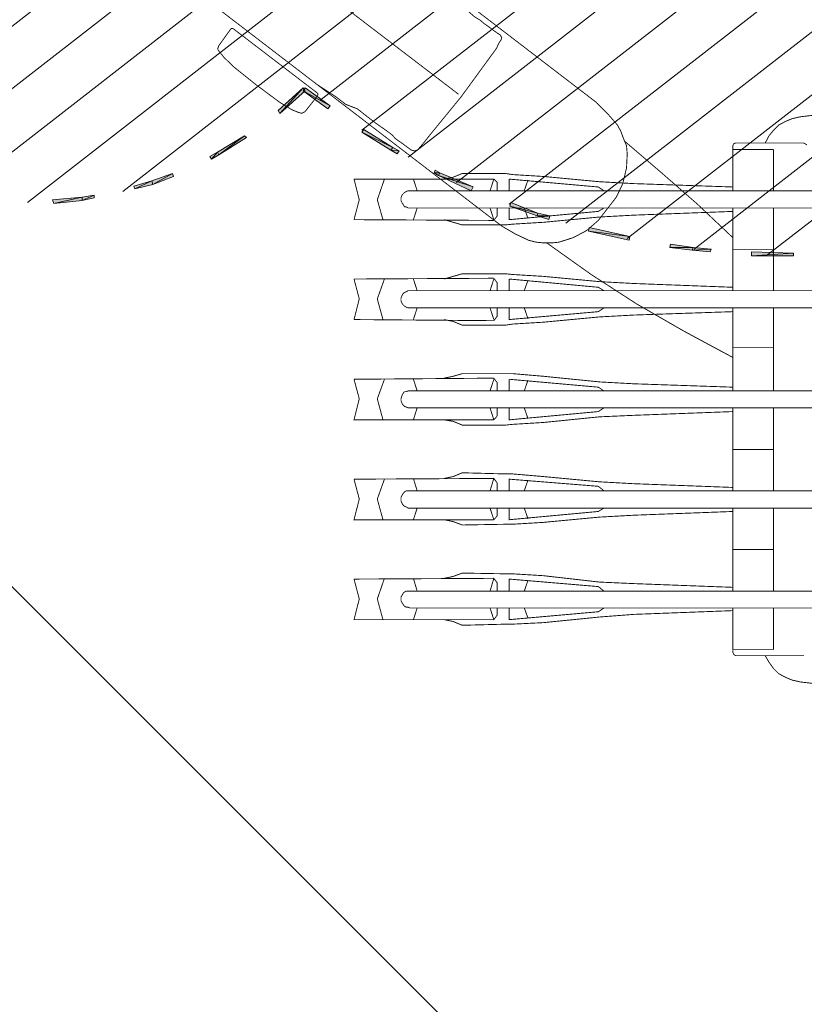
# Model space of a CAD drawing. Header units: millimetres. Extents: x 6904000 to 7075021, y 297772 to 407623.
# Tile 36 of 91: x 6942547 to 6943049, y 400075 to 400706. Entities that reach past the tile are written whole.
import ezdxf

# ---------------------------------------------------------------- set-up
doc = ezdxf.new("R2010")
doc.units = ezdxf.units.MM
doc.layers.add('_MECH_WZ', color=5, linetype='Continuous')
doc.layers.add('MCS - PW - 2 piętro (2026.04.21)_do wysłania$0$H', color=8, linetype='Continuous')
doc.layers.add('MCS - PW - 2 piętro (2026.04.21)_do wysłania$0$Przekrojowa', color=8, linetype='Continuous', lineweight=25)

# ---------------------------------------------------------------- blocks, each defined once
blk = doc.blocks.new('MCS - PW - 2 piętro (2026.04.21)_do wysłania$0$zw$EDF5')
at = {"layer": 'MCS - PW - 2 piętro (2026.04.21)_do wysłania$0$H', "linetype": 'Continuous', "lineweight": 0}
for points in [[(-39.062, 158.754), (-39.062, 161.399), (-38.894, 161.399), (-38.847, 158.754)], [(-38.725, 154.953), (-38.847, 156.084), (-38.653, 156.156), (-38.558, 155.001), (-38.316, 153.558), (-38.558, 153.509)], [(-37.499, 148.29), (-38.076, 150.888), (-37.859, 150.961), (-37.283, 148.363)], [(-36.537, 145.019), (-36.754, 145.765), (-36.537, 145.813), (-36.344, 145.067), (-35.671, 143.335), (-35.888, 143.287)], [(-33.939, 138.716), (-34.902, 140.785), (-34.685, 140.906), (-33.747, 138.765), (-33.579, 138.476), (-33.747, 138.428)], [(-32.304, 135.662), (-32.544, 136.071), (-32.376, 136.191), (-32.135, 135.783), (-30.981, 133.93), (-31.173, 133.81)], [(-28.503, 130.057), (-29.657, 131.621), (-29.489, 131.789), (-28.334, 130.178)], [(-29.946, 128.566), (-28.503, 130.178), (-28.334, 130.057), (-29.778, 128.446)], [(-32.616, 124.646), (-31.51, 126.425), (-31.389, 126.305), (-32.424, 124.574), (-32.713, 124.045), (-32.881, 124.165)], [(-34.517, 120.412), (-33.987, 121.759), (-33.819, 121.687), (-34.276, 120.364), (-34.613, 119.209), (-34.805, 119.258)], [(-35.551, 115.914), (-35.383, 116.66), (-35.189, 116.66), (-35.311, 115.914), (-35.478, 114.013), (-35.719, 114.062)]]:
    blk.add_hatch(color=256, dxfattribs=at).paths.add_polyline_path(points)
at = {"layer": 'MCS - PW - 2 piętro (2026.04.21)_do wysłania$0$H', "color": 1, "lineweight": 0, "true_color": 0xff0000}
for p, q in [((8.779, 210.83), (-37.981, 150.791)), ((12.821, 210.83), (-36.994, 146.871)), ((4.45, 210.42), (-38.678, 155.073)), ((16.622, 210.54), (-35.791, 143.239)), ((20.205, 210.011), (-34.396, 139.871)), ((-0.24, 209.627), (-39.014, 159.788)), ((23.669, 209.265), (-32.785, 136.769)), ((26.893, 208.28), (-31.053, 133.81)), ((30.02, 207.077), (-29.152, 131.116)), ((33.025, 205.754), (-34.974, 118.512)), ((35.84, 204.239), (-35.671, 112.403)), ((38.558, 202.579), (-35.262, 107.784)), ((41.155, 200.728), (-34.18, 103.984)), ((43.633, 198.754), (-32.736, 100.688))]:
    blk.add_line(p, q, dxfattribs=at)
at = {"layer": 'MCS - PW - 2 piętro (2026.04.21)_do wysłania$0$H', "lineweight": 0, "const_width": 0.0573}
for points in [[(-42.43, 192.982), (-42.43, 136.889)], [(-41.323, 192.982), (-41.323, 136.889)], [(-55.25, 192.068), (-55.25, 136.889)], [(-54.144, 192.116), (-54.144, 136.889)], [(-48.829, 192.068), (-48.829, 136.817)], [(-47.746, 192.116), (-47.746, 136.889)], [(-36.032, 192.188), (-36.032, 136.817)], [(-34.925, 192.236), (-34.925, 136.889)], [(-61.649, 189.229), (-61.649, 136.889)], [(-61.24, 189.349), (-61.072, 189.421), (-60.903, 189.349), (-60.735, 189.301), (-60.566, 189.229), (-60.566, 136.889)], [(-66.556, 163.324), (-66.387, 161.881)], [(-30.187, 161.881), (-30.018, 163.324)], [(-64.703, 162.096), (-64.703, 157.839)], [(-31.87, 162.096), (-31.99, 162.29)], [(-31.87, 162.096), (-31.87, 157.839), (-31.87, 157.719)], [(-66.387, 161.881), (-66.267, 161.352)], [(-30.307, 161.352), (-30.187, 161.881)], [(-66.267, 161.352), (-66.098, 160.943)], [(-66.098, 160.943), (-65.858, 160.486)], [(-30.717, 160.486), (-30.475, 160.943)], [(-30.475, 160.943), (-30.307, 161.352)], [(-65.858, 160.486), (-65.521, 160.149), (-65.112, 159.86), (-64.703, 159.62)], [(-61.649, 160.149), (-64.319, 160.149)], [(-64.319, 160.149), (-64.319, 157.551), (-61.649, 157.551)], [(-60.566, 160.149), (-55.25, 160.149)], [(-57.897, 160.149), (-57.897, 157.551)], [(-54.144, 160.149), (-48.829, 160.149)], [(-51.499, 160.149), (-51.499, 157.551)], [(-47.746, 160.149), (-42.43, 160.149)], [(-44.979, 160.149), (-44.979, 157.551)], [(-41.323, 160.149), (-36.032, 160.149)], [(-38.678, 160.149), (-38.678, 157.551)], [(-34.925, 160.149), (-32.279, 160.149)], [(-32.279, 160.149), (-32.279, 157.551)], [(-31.413, 159.86), (-31.053, 160.149), (-30.717, 160.486)], [(-31.87, 159.62), (-31.413, 159.86)], [(-64.703, 157.839), (-64.703, 157.719)], [(-64.703, 157.719), (-64.608, 157.599), (-64.488, 157.551)], [(-31.87, 157.719), (-31.919, 157.599), (-32.039, 157.551)], [(-64.488, 157.551), (-64.366, 157.551)], [(-62.227, 149.012), (-62.058, 151.201), (-61.818, 157.551)], [(-61.818, 157.551), (-61.649, 157.551)], [(-60.566, 157.551), (-55.25, 157.551)], [(-60.326, 157.551), (-60.086, 151.201), (-59.989, 149.012)], [(-55.828, 149.012), (-55.707, 151.201), (-55.467, 157.551)], [(-55.467, 157.551), (-55.25, 157.551)], [(-54.144, 157.551), (-48.829, 157.551)], [(-53.928, 157.551), (-53.688, 151.201), (-53.568, 149.012)], [(-49.406, 149.012), (-49.309, 151.201), (-49.069, 157.551)], [(-49.069, 157.551), (-48.829, 157.551)], [(-47.746, 157.551), (-42.43, 157.551)], [(-47.506, 157.551), (-47.289, 151.201), (-47.169, 149.012)], [(-45.605, 157.551), (-43.921, 154.424)], [(-43.007, 149.012), (-42.887, 151.201), (-42.67, 157.551)], [(-42.67, 157.551), (-42.43, 157.551)], [(-41.323, 157.551), (-36.032, 157.551)], [(-41.108, 157.551), (-40.866, 151.201), (-40.746, 149.012)], [(-35.791, 155.29), (-37.932, 157.551)], [(-36.609, 149.012), (-36.489, 151.201), (-36.249, 157.551)], [(-36.249, 157.551), (-36.032, 157.551)], [(-32.279, 157.551), (-34.925, 157.551)], [(-34.588, 157.551), (-34.757, 157.551)], [(-34.685, 157.551), (-34.468, 151.201), (-34.348, 149.012)], [(-32.159, 157.551), (-32.279, 157.551)], [(-32.039, 157.551), (-32.159, 157.551)], [(-33.771, 152.98), (-35.791, 155.29)], [(-43.921, 154.424), (-42.189, 151.417)], [(-31.75, 150.624), (-33.771, 152.98)], [(-42.189, 151.417), (-40.29, 148.483)], [(-34.468, 150.504), (-33.482, 150.744)], [(-33.482, 150.744), (-32.568, 150.791)], [(-32.568, 150.791), (-32.039, 150.744), (-31.583, 150.551), (-31.124, 150.382), (-30.717, 150.167)], [(-38.221, 146.414), (-37.932, 147.328), (-37.475, 148.194), (-36.826, 148.94), (-36.08, 149.516), (-35.334, 150.095), (-34.468, 150.504)], [(-30.717, 150.167), (-29.971, 149.516)], [(-29.971, 149.516), (-29.272, 148.82)], [(-62.587, 145.428), (-62.227, 149.012)], [(-61.649, 143.239), (-62.395, 143.239), (-61.89, 148.94), (-61.649, 149.301)], [(-60.278, 148.94), (-60.566, 149.301)], [(-60.566, 143.239), (-59.797, 143.239), (-60.278, 148.94)], [(-59.989, 149.012), (-59.58, 145.428)], [(-56.165, 145.428), (-55.828, 149.012)], [(-55.25, 143.239), (-55.996, 143.239), (-55.467, 148.94), (-55.25, 149.301)], [(-53.855, 148.94), (-54.144, 149.301)], [(-54.144, 143.239), (-53.398, 143.239), (-53.855, 148.94)], [(-53.568, 149.012), (-53.231, 145.428)], [(-49.767, 145.428), (-49.406, 149.012)], [(-48.829, 143.239), (-49.598, 143.239), (-49.069, 148.94), (-48.829, 149.301)], [(-47, 143.239), (-47.506, 148.94), (-47.746, 149.301)], [(-47.169, 149.012), (-46.808, 145.428)], [(-43.344, 145.428), (-43.007, 149.012)], [(-42.43, 143.239), (-43.176, 143.239), (-42.67, 148.94), (-42.43, 149.301)], [(-40.579, 143.239), (-41.108, 148.94), (-41.323, 149.301)], [(-40.746, 149.012), (-40.41, 145.428)], [(-36.946, 145.428), (-36.609, 149.012)], [(-36.032, 143.239), (-36.778, 143.239), (-36.249, 148.94), (-36.032, 149.301)], [(-34.18, 143.239), (-34.685, 148.94), (-34.925, 149.301)], [(-34.348, 149.012), (-34.011, 145.428)], [(-29.272, 148.82), (1.852, 108.241), (2.767, 106.966)], [(-40.29, 148.483), (-38.269, 145.644)], [(-38.221, 144.971), (-38.269, 145.476), (-38.269, 145.933), (-38.221, 146.414)], [(-62.684, 143.455), (-62.587, 145.428)], [(-59.58, 145.428), (-59.46, 143.455)], [(-55.996, 139.078), (-56.116, 139.654), (-56.333, 140.233), (-56.285, 142.998), (-56.285, 143.455), (-56.165, 145.428)], [(-53.231, 145.428), (-53.062, 143.455)], [(-49.598, 139.078), (-49.695, 139.654), (-49.935, 140.233), (-49.935, 142.998), (-49.887, 143.455), (-49.767, 145.428)], [(-46.808, 145.428), (-46.64, 143.455)], [(-43.176, 139.078), (-43.296, 139.654), (-43.536, 140.233), (-43.536, 142.998), (-43.464, 143.455), (-43.344, 145.428)], [(-40.41, 145.428), (-40.29, 143.455), (-40.242, 142.998), (-40.242, 140.233), (-40.41, 139.654), (-40.579, 139.078)], [(-36.778, 139.078), (-36.946, 139.654), (-37.115, 140.233), (-37.115, 142.998), (-37.066, 143.455), (-36.946, 145.428)], [(-34.011, 145.428), (-33.891, 143.455), (-33.819, 142.998)], [(-62.298, 144.442), (-61.649, 144.201)], [(-59.869, 144.442), (-60.566, 144.201)], [(-55.948, 144.442), (-55.25, 144.201)], [(-53.446, 144.442), (-54.144, 144.201)], [(-49.526, 144.442), (-48.829, 144.201)], [(-47.048, 144.442), (-47.746, 144.201)], [(-43.127, 144.442), (-42.43, 144.201)], [(-40.65, 144.442), (-41.323, 144.201)], [(-37.692, 143.624), (-38.101, 144.49), (-38.221, 144.971)], [(-36.706, 144.442), (-36.032, 144.201)], [(-34.228, 144.442), (-34.925, 144.201)], [(-62.684, 142.998), (-62.684, 143.455)], [(-59.46, 143.455), (-59.46, 142.998)], [(-53.062, 143.455), (-53.062, 142.998)], [(-47.746, 143.239), (-47, 143.239)], [(-46.64, 143.455), (-46.64, 142.998)], [(-41.323, 143.239), (-40.579, 143.239)], [(-37.186, 142.758), (-37.692, 143.624)], [(-34.925, 143.239), (-34.18, 143.239)], [(-62.395, 139.078), (-62.515, 139.654), (-62.756, 140.233), (-62.684, 142.998)], [(-59.46, 142.998), (-59.412, 140.233), (-59.629, 139.654), (-59.749, 139.078)], [(-53.062, 142.998), (-52.989, 140.233), (-53.231, 139.654), (-53.351, 139.078)], [(-46.64, 142.998), (-46.64, 140.233), (-46.808, 139.654), (-46.928, 139.078)], [(-37.186, 142.758), (-6.061, 102.179)], [(-33.819, 142.998), (-33.819, 140.233)], [(-25.449, 142.589), (-25.809, 142.421), (-26.435, 141.964)], [(-24.197, 141.603), (-24.486, 142.012), (-24.703, 142.301), (-24.823, 142.469), (-24.943, 142.661), (-25.112, 142.758), (-25.28, 142.71), (-25.449, 142.589)], [(-61.649, 142.012), (-62.395, 142.252), (-62.105, 142.469), (-61.649, 142.469)], [(-62.395, 142.252), (-62.395, 133.305), (-61.072, 133.642), (-59.797, 133.305)], [(-60.566, 142.012), (-59.749, 142.252), (-60.037, 142.469)], [(-60.037, 142.469), (-60.566, 142.469)], [(-59.797, 133.305), (-59.749, 142.252)], [(-55.996, 142.252), (-55.756, 142.469)], [(-55.996, 142.252), (-55.996, 133.305), (-54.673, 133.642), (-53.398, 133.305)], [(-55.25, 142.012), (-55.996, 142.252)], [(-55.756, 142.469), (-55.25, 142.469)], [(-54.144, 142.012), (-53.351, 142.252), (-53.638, 142.469)], [(-53.638, 142.469), (-54.144, 142.469)], [(-53.398, 133.305), (-53.351, 142.252)], [(-49.598, 142.252), (-49.358, 142.469)], [(-49.598, 142.252), (-49.598, 133.305), (-48.251, 133.642), (-47, 133.305)], [(-48.829, 142.012), (-49.598, 142.252)], [(-49.358, 142.469), (-48.829, 142.469)], [(-46.928, 142.252), (-47.217, 142.469), (-47.746, 142.469)], [(-47.746, 142.012), (-47, 142.252)], [(-47, 133.305), (-46.928, 142.252)], [(-43.247, 142.252), (-42.96, 142.469)], [(-43.247, 142.252), (-43.176, 133.305)], [(-42.43, 142.012), (-43.176, 142.252)], [(-42.96, 142.469), (-42.43, 142.469)], [(-40.53, 142.252), (-40.819, 142.469), (-41.323, 142.469)], [(-41.323, 142.012), (-40.579, 142.252)], [(-40.579, 133.305), (-40.53, 142.252)], [(-36.826, 142.252), (-36.537, 142.469)], [(-36.826, 142.252), (-36.778, 133.305)], [(-36.032, 142.012), (-36.778, 142.252)], [(-36.537, 142.469), (-36.032, 142.469)], [(-34.18, 142.252), (-34.396, 142.469), (-34.925, 142.469)], [(-34.925, 142.012), (-34.18, 142.252)], [(-34.18, 133.305), (-34.18, 142.252)], [(-26.435, 141.964), (-28.912, 140.16), (-31.293, 138.212), (-31.87, 137.755), (-32.207, 137.466)], [(-24.005, 141.386), (-24.197, 141.603)], [(-23.139, 140.28), (-23.5, 140.689), (-23.789, 141.026), (-24.005, 141.386)], [(-33.819, 140.233), (-34.059, 139.654), (-34.18, 139.078)], [(-28.743, 139.991), (8.25, 91.621)], [(-32.207, 137.466), (-32.327, 137.346)], [(-61.649, 137.346), (-62.395, 137.106)], [(-61.649, 136.889), (-61.601, 136.769), (-61.601, 136.649), (-61.529, 136.528)], [(-60.566, 137.346), (-59.749, 137.106)], [(-60.566, 136.649), (-60.566, 136.769), (-60.566, 136.889)], [(-55.25, 137.346), (-55.996, 137.106)], [(-55.25, 136.889), (-55.25, 136.769), (-55.178, 136.649), (-55.13, 136.528), (-55.01, 136.408), (-54.89, 136.36), (-54.793, 136.312)], [(-54.144, 137.346), (-53.351, 137.106)], [(-54.144, 136.649), (-54.144, 136.769), (-54.144, 136.889)], [(-48.829, 137.346), (-49.598, 137.106)], [(-48.829, 136.889), (-48.829, 136.769)], [(-47.746, 137.346), (-47, 137.106)], [(-47.746, 136.769), (-47.746, 136.889)], [(-42.43, 137.346), (-43.176, 137.106)], [(-42.43, 136.889), (-42.43, 136.769)], [(-42.43, 136.769), (-42.381, 136.649), (-42.31, 136.528), (-42.189, 136.408), (-42.094, 136.36), (-41.974, 136.312), (-41.805, 136.312), (-41.685, 136.36), (-41.565, 136.408), (-41.445, 136.528), (-41.395, 136.649), (-41.323, 136.769), (-41.323, 136.889)], [(-41.323, 137.346), (-40.579, 137.106)], [(-36.032, 137.346), (-36.778, 137.106)], [(-36.032, 136.889), (-36.032, 136.769)], [(-34.925, 137.346), (-34.18, 137.106)], [(-34.925, 136.769), (-34.925, 136.889)], [(-32.327, 137.346), (-32.376, 137.178), (-32.327, 136.984), (-32.207, 136.817), (-32.087, 136.649), (-31.87, 136.36), (-31.583, 135.951)], [(-61.529, 136.528), (-61.361, 136.408), (-61.192, 136.312), (-61.072, 136.312), (-60.952, 136.312), (-60.783, 136.408)], [(-60.783, 136.408), (-60.663, 136.48)], [(-60.663, 136.48), (-60.566, 136.649)], [(-54.793, 136.312), (-54.673, 136.312), (-54.553, 136.312), (-54.384, 136.408), (-54.217, 136.528)], [(-54.217, 136.528), (-54.144, 136.649)], [(-48.829, 136.769), (-48.78, 136.649), (-48.732, 136.528), (-48.612, 136.408), (-48.492, 136.36), (-48.372, 136.312)], [(-48.372, 136.312), (-48.251, 136.312), (-48.083, 136.36)], [(-48.083, 136.36), (-47.963, 136.408)], [(-47.963, 136.408), (-47.794, 136.528)], [(-47.794, 136.528), (-47.794, 136.649), (-47.746, 136.769)], [(-36.032, 136.769), (-35.96, 136.649)], [(-35.96, 136.649), (-35.96, 136.528)], [(-35.96, 136.528), (-35.84, 136.48)], [(-35.84, 136.48), (-35.671, 136.36)], [(-35.671, 136.36), (-35.551, 136.312), (-35.383, 136.312), (-35.262, 136.36), (-35.166, 136.408), (-35.046, 136.528), (-34.974, 136.649), (-34.925, 136.769)], [(-31.583, 135.951), (-31.341, 135.734)], [(-31.341, 135.734), (-31.124, 135.446), (-30.837, 135.037), (-30.547, 134.628)], [(-62.395, 135.157), (-61.072, 134.796), (-59.749, 135.252)], [(-55.996, 135.157), (-54.673, 134.796), (-53.398, 135.252)], [(-49.598, 135.157), (-48.251, 134.796), (-47, 135.252)], [(-43.176, 135.157), (-41.852, 134.796), (-40.579, 135.252)], [(-36.778, 135.157), (-35.503, 134.796), (-34.18, 135.252)], [(-30.547, 134.628), (-30.138, 134.099)], [(-30.138, 134.099), (-29.682, 133.521), (-29.392, 132.776)], [(-43.176, 133.305), (-41.852, 133.642), (-40.579, 133.305)], [(-36.778, 133.305), (-35.503, 133.642), (-34.18, 133.305)], [(-29.392, 132.776), (-28.912, 132.15), (-28.047, 130.827)], [(-29.851, 130.178), (-28.816, 130.995)], [(-28.816, 130.995), (-28.696, 130.995)], [(-28.696, 130.995), (-24.534, 125.56)], [(-29.898, 129.721), (-29.971, 129.961), (-29.851, 130.178)], [(-29.729, 129.312), (-29.898, 129.721)], [(-28.167, 127.075), (-29.272, 128.566), (-29.729, 129.312)], [(-27.011, 125.632), (-28.167, 127.075)], [(-26.387, 124.983), (-27.011, 125.632)], [(-24.534, 125.44), (-24.534, 125.56)], [(-25.858, 124.574), (-26.026, 124.694), (-26.387, 124.983)], [(-24.534, 125.44), (-25.641, 124.646)], [(-25.641, 124.646), (-25.858, 124.574)]]:
    blk.add_lwpolyline(points, dxfattribs=at)
at = {"layer": 'MCS - PW - 2 piętro (2026.04.21)_do wysłania$0$H', "lineweight": 0}
for points in [[(-39.087, 161.424), (-38.918, 161.424), (-39.087, 158.754), (-39.087, 161.424)], [(-38.918, 161.424), (-39.087, 158.754), (-38.847, 158.754), (-38.918, 161.424)], [(-38.847, 156.107), (-38.678, 156.156), (-38.725, 154.953), (-38.847, 156.107)], [(-38.678, 156.156), (-38.725, 154.953), (-38.558, 155.001), (-38.678, 156.156)], [(-38.725, 154.953), (-38.558, 155.001), (-38.558, 153.509), (-38.725, 154.953)], [(-38.558, 155.001), (-38.558, 153.509), (-38.341, 153.558), (-38.558, 155.001)], [(-38.101, 150.911), (-37.859, 150.961), (-37.523, 148.314), (-38.101, 150.911)], [(-37.859, 150.961), (-37.523, 148.314), (-37.283, 148.363), (-37.859, 150.961)], [(-36.778, 145.765), (-36.537, 145.837), (-36.537, 145.019), (-36.778, 145.765)], [(-36.537, 145.837), (-36.537, 145.019), (-36.369, 145.067), (-36.537, 145.837)], [(-36.537, 145.019), (-36.369, 145.067), (-35.912, 143.287), (-36.537, 145.019)], [(-36.369, 145.067), (-35.912, 143.287), (-35.671, 143.335), (-36.369, 145.067)], [(-34.925, 140.809), (-34.685, 140.929), (-33.939, 138.716), (-34.925, 140.809)], [(-34.685, 140.929), (-33.939, 138.716), (-33.771, 138.788), (-34.685, 140.929)], [(-33.939, 138.716), (-33.771, 138.788), (-33.771, 138.428), (-33.939, 138.716)], [(-33.771, 138.788), (-33.771, 138.428), (-33.602, 138.501), (-33.771, 138.788)], [(-32.568, 136.071), (-32.376, 136.191), (-32.327, 135.662), (-32.568, 136.071)], [(-32.376, 136.191), (-32.327, 135.662), (-32.159, 135.783), (-32.376, 136.191)], [(-32.327, 135.662), (-32.159, 135.783), (-31.173, 133.81), (-32.327, 135.662)], [(-32.159, 135.783), (-31.173, 133.81), (-31.004, 133.93), (-32.159, 135.783)], [(-29.682, 131.621), (-29.489, 131.789), (-28.527, 130.057), (-29.682, 131.621)], [(-29.489, 131.789), (-28.527, 130.057), (-28.334, 130.178), (-29.489, 131.789)], [(-28.527, 130.178), (-28.334, 130.057), (-29.971, 128.566), (-28.527, 130.178)], [(-28.334, 130.057), (-29.971, 128.566), (-29.778, 128.446), (-28.334, 130.057)], [(-31.51, 126.425), (-31.413, 126.305), (-32.616, 124.646), (-31.51, 126.425)], [(-31.413, 126.305), (-32.616, 124.646), (-32.448, 124.574), (-31.413, 126.305)], [(-32.616, 124.646), (-32.448, 124.574), (-32.905, 124.189), (-32.616, 124.646)], [(-32.448, 124.574), (-32.905, 124.189), (-32.736, 124.068), (-32.448, 124.574)], [(-34.011, 121.759), (-33.819, 121.687), (-34.517, 120.436), (-34.011, 121.759)], [(-33.819, 121.687), (-34.517, 120.436), (-34.3, 120.364), (-33.819, 121.687)], [(-34.517, 120.436), (-34.3, 120.364), (-34.805, 119.281), (-34.517, 120.436)], [(-34.3, 120.364), (-34.805, 119.281), (-34.637, 119.209), (-34.3, 120.364)], [(-35.383, 116.683), (-35.214, 116.683), (-35.551, 115.914), (-35.383, 116.683)], [(-35.214, 116.683), (-35.551, 115.914), (-35.334, 115.914), (-35.214, 116.683)], [(-35.551, 115.914), (-35.334, 115.914), (-35.743, 114.086), (-35.551, 115.914)], [(-35.334, 115.914), (-35.743, 114.086), (-35.503, 114.013), (-35.334, 115.914)]]:
    blk.add_lwpolyline(points, dxfattribs=at)

msp = doc.modelspace()

# ---------------------------------------------------------------- linework, layer by layer
at = {"layer": '_MECH_WZ'}
msp.add_line((6943894.66, 398989.97), (6942007.09, 400877.54), dxfattribs=at)

# ---------------------------------------------------------------- block references
at = {"layer": 'MCS - PW - 2 piętro (2026.04.21)_do wysłania$0$Przekrojowa', "ltscale": 1.6, "xscale": -10, "yscale": 10, "zscale": 10, "rotation": 270}
msp.add_blockref('MCS - PW - 2 piętro (2026.04.21)_do wysłania$0$zw$EDF5', (6941428.01, 400945.45), dxfattribs=at)

doc.saveas('drawing.dxf')
